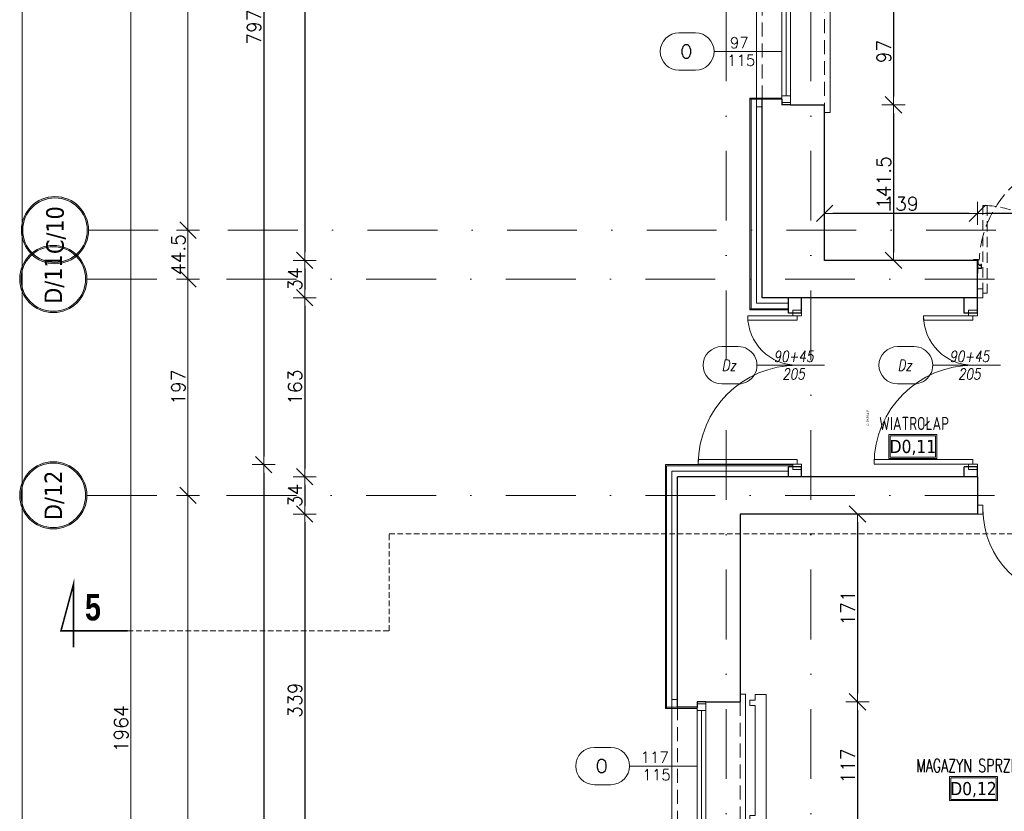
# Model space of a CAD drawing. Header units: millimetres. Extents: x 28291 to 177760, y -399809 to -170937.
# Tile 193 of 256: x 57383 to 58279, y -198558 to -197837. Entities that reach past the tile are written whole.
import ezdxf
from ezdxf.enums import TextEntityAlignment as Align

# ---------------------------------------------------------------- set-up
doc = ezdxf.new("R2010")
doc.units = ezdxf.units.MM
for name, pattern in [('CARKOVANA', [7.5, 5, -2.5]), ('CENTER', [0.6, 0.375, -0.075, 0.075, -0.075]), ('DASHDOT', [25.4, 12.7, -6.35, 0, -6.35]), ('HIDDEN', [9.525, 6.35, -3.175]), ('Hidden Line', [391.222223, 282.222223, -109]), ('HIDDEN2', [4.7625, 3.175, -1.5875])]:
    doc.linetypes.add(name, pattern=pattern)
doc.layers.get('0').update_dxf_attribs({"lineweight": 0})
for name, color, linetype, lineweight in [('! opisy okien elewacja', 7, 'Continuous', 0), ('!! 0_ Istn-sciany', 3, 'Continuous', 30), ('!! 0_ Istn-widok', 1, 'Continuous', 15), ('!! 0_ Opis', 8, 'Continuous', 13), ('!! 0_Istn-cienka', 4, 'Continuous', 9), ('!! 0_Istn-drzwi', 1, 'Continuous', 13), ('!! 0_Opis_pom', 9, 'Continuous', 13), ('!! 1_ tynk zewn  - nowy', 21, 'Continuous', 20), ('!! 2_ remont Ocieplenie', 4, 'ZIGZAG', 5), ('!! 2_drzwi opis', 151, 'Continuous', 9), ('!! wymiary osi', 250, 'Continuous', 9), ('0-osie-liniA', 14, 'DASHDOT', 5), ('0-osie-tx', 66, 'Continuous', 9)]:
    doc.layers.add(name, color=color, linetype=linetype, lineweight=lineweight)
for name, color, linetype, lineweight, true_color in [('!! 0_ Istn-okna - wymienione', 9, 'Continuous', 13, 0x808080), ('!! 0_Opis_okna - zrealizowane', 7, 'Continuous', 15, 0xb3b3b3), ('!! 1_drzwi-linia - zrealizowane', 7, 'Continuous', 5, 0x7a7a7a), ('!! 1_Wyburzenia', 252, 'CARKOVANA', 13, 0x696969)]:
    doc.layers.add(name, color=color, linetype=linetype, lineweight=lineweight, true_color=true_color)
doc.layers.add('!! 0_Istn-grzejniki', color=7, linetype='Continuous', lineweight=0, plot=False)
doc.layers.add('!! 0_ramki', color=66, linetype='Continuous', lineweight=9, plot=False)
doc.layers.add('!! 2_WYBURZENIA DO REMONTU', color=7, linetype='Continuous', lineweight=0, true_color=0x4d4d4d, plot=False)
doc.layers.add('-A-OPISY', color=2, linetype='Continuous')
doc.layers.add('-A-TABELA', color=7, linetype='Continuous')
doc.styles.add('50', font='ROMANS.shx', dxfattribs={"width": 0.8, "height": 10})
doc.styles.add('ARCHETYP', font='romans.shx', dxfattribs={"height": 15})
doc.styles.add('ARIAL', font='tahoma.ttf')
doc.styles.add('STYLE7', font='ARIALNB.TTF')
doc.styles.add('TAHOMA', font='tahoma.ttf')
doc.styles.add('TXT', font='simplex.shx')
doc.linetypes.add('ZIGZAG', pattern='A,0.00254,-5.08,[131,ltypeshp.shx,S=5.08,R=0,X=-5.08,Y=0],-10.16,[131,ltypeshp.shx,S=5.08,R=180,X=5.08,Y=0],-5.08', length=20.32254)
doc.dimstyles.new('DIM50', dxfattribs={"dimscale": 5, "dimtxt": 2.5, "dimasz": 1.5, "dimexe": 0, "dimexo": 0, "dimgap": 0.5, "dimtad": 1, "dimdec": 4, "dimrnd": 0.5, "dimdsep": 46, "dimtxsty": 'TXT', "dimblk1": 'TICK1', "dimblk2": 'TICK1', "dimsah": 1, "dimcen": 0, "dimse1": 1, "dimse2": 1, "dimclrd": 1, "dimclre": 7, "dimclrt": 9, "dimadec": 0, "dimazin": 0, "dimtfac": 1, "dimtdec": 4, "dimtmove": 2, "dimatfit": 3, "dimldrblk": 'TICK1', "dimfxl": 1, "dimtolj": 1, "dimarcsym": 0})

# ---------------------------------------------------------------- blocks, each defined once
blk = doc.blocks.new('okno 3')
at = {"layer": '!! 0_ Istn-okna - wymienione'}
for points in [[(49128.71, -198708.59), (49128.71, -198825.59)], [(49136.71, -198708.59), (49136.71, -198825.59)], [(49132.71, -198716.59), (49132.71, -198817.59)]]:
    blk.add_lwpolyline(points, dxfattribs=at)
for points in [[(49128.71, -198710.59), (49128.71, -198716.59), (49136.71, -198716.59), (49136.71, -198710.59)], [(49128.71, -198817.59), (49128.71, -198823.59), (49136.71, -198823.59), (49136.71, -198817.59)]]:
    blk.add_lwpolyline(points, close=True, dxfattribs=at)
at = {"layer": '!! 0_ Istn-sciany'}
for points in [[(49128.71, -198708.59), (49128.71, -198713.59)], [(49136.71, -198708.59), (49128.71, -198708.59)], [(49136.71, -198708.59), (49167.71, -198708.59)], [(49128.71, -198713.59), (49110.71, -198713.59)], [(49128.71, -198820.59), (49110.71, -198820.59)], [(49128.71, -198820.59), (49128.71, -198825.59)], [(49136.71, -198825.59), (49128.71, -198825.59)], [(49136.71, -198825.59), (49167.71, -198825.59)]]:
    blk.add_lwpolyline(points, dxfattribs=at)
at = {"layer": '!! 0_ Istn-widok'}
for points in [[(49167.71, -198701.59), (49172.71, -198701.59)], [(49172.71, -198701.59), (49172.71, -198832.59)], [(49105.71, -198827.59), (49105.71, -198706.59)], [(49110.71, -198706.59), (49105.71, -198706.59)], [(49110.71, -198827.59), (49105.71, -198827.59)], [(49167.71, -198832.59), (49172.71, -198832.59)]]:
    blk.add_lwpolyline(points, dxfattribs=at)
at = {"layer": '!! 0_Istn-cienka', "linetype": 'HIDDEN', "ltscale": 2}
for points in [[(49167.71, -198708.59), (49167.71, -198825.59)], [(49110.71, -198820.59), (49110.71, -198713.59)]]:
    blk.add_lwpolyline(points, dxfattribs=at)
blk = doc.blocks.new('okno 5')
at = {"layer": '!! 0_ Istn-okna - wymienione'}
for points in [[(605, 6361.27), (605, 6458.27)], [(613, 6361.27), (613, 6458.27)], [(609, 6369.27), (609, 6450.27)]]:
    blk.add_lwpolyline(points, dxfattribs=at)
for points in [[(613, 6450.27), (613, 6456.27), (605, 6456.27), (605, 6450.27)], [(613, 6363.27), (613, 6369.27), (605, 6369.27), (605, 6363.27)]]:
    blk.add_lwpolyline(points, close=True, dxfattribs=at)
at = {"layer": '!! 0_ Istn-sciany'}
for points in [[(605, 6458.27), (574, 6458.27)], [(605, 6458.27), (613, 6458.27)], [(613, 6453.27), (613, 6458.27)], [(613, 6453.27), (631, 6453.27)], [(613, 6361.27), (613, 6366.27)], [(613, 6366.27), (631, 6366.27)], [(605, 6361.27), (574, 6361.27)], [(605, 6361.27), (613, 6361.27)]]:
    blk.add_lwpolyline(points, dxfattribs=at)
at = {"layer": '!! 0_ Istn-widok'}
for points in [[(569, 6354.27), (569, 6465.27)], [(574, 6465.27), (569, 6465.27)], [(631, 6460.27), (636, 6460.27)], [(636, 6460.27), (636, 6359.27)], [(574, 6354.27), (569, 6354.27)], [(631, 6359.27), (636, 6359.27)]]:
    blk.add_lwpolyline(points, dxfattribs=at)
at = {"layer": '!! 0_Istn-cienka', "linetype": 'HIDDEN', "ltscale": 2}
for points in [[(574, 6361.27), (574, 6458.27)], [(631, 6453.27), (631, 6366.27)]]:
    blk.add_lwpolyline(points, dxfattribs=at)
blk = doc.blocks.new('*U80')
h = blk.add_hatch(color=256)
edge = h.paths.add_edge_path()
edge.add_arc((0, 0), 30.6, 0, 360)
edge = h.paths.add_edge_path(flags=17)
edge.add_arc((0, 0), 29.4, 0, 360)
for radius in [30.6, 29.4]:
    blk.add_circle((0, 0), radius)
at = {"style": 'TAHOMA', "flags": 8}
blk.add_attdef('ANSICHTSNUMMER', text='', height=16, dxfattribs=at).set_placement((0, 0), align=Align.MIDDLE_CENTER)
blk = doc.blocks.new('TICK1')
at = {"color": 0}
for p, q in [((0, -1.4), (0, 1.4)), ((0, 0), (-1, 0))]:
    blk.add_line(p, q, dxfattribs=at)
at = {"color": 2}
blk.add_line((-1, -1), (1, 1), dxfattribs=at)
blk = doc.blocks.new('*D3736')
at = {"layer": '!! wymiary osi', "color": 1, "lineweight": -2, "transparency": 16777216}
blk.add_line((48716.25, -198324.09), (48716.25, -198142.09), dxfattribs=at)
at = {"layer": 'DEFPOINTS', "color": 0, "transparency": 16777216}
for p in [(48716.25, -198134.59), (48716.25, -198134.59), (48811.96, -198331.59)]:
    blk.add_point(p, dxfattribs=at)
at = {"layer": '!! wymiary osi', "color": 1, "lineweight": -2, "transparency": 16777216, "xscale": 7.5, "yscale": 7.5, "zscale": 7.5}
for p, rotation in [((48716.25, -198134.59), 90), ((48716.25, -198331.59), 270)]:
    blk.add_blockref('TICK1', p, dxfattribs=dict(at, rotation=rotation))
at = {"layer": '!! wymiary osi', "color": 9, "transparency": 16777216, "insert": (48707.5, -198233.09), "char_height": 12.5, "attachment_point": 5, "rotation": 90, "style": 'TXT'}
blk.add_mtext('\\A1;197', dxfattribs=at)
blk = doc.blocks.new('*D3737')
at = {"layer": '!! wymiary osi', "color": 1, "lineweight": -2, "transparency": 16777216}
blk.add_line((48716.25, -198127.09), (48716.25, -198097.59), dxfattribs=at)
at = {"layer": 'DEFPOINTS', "color": 0, "transparency": 16777216}
for p in [(48716.25, -198090.09), (48716.25, -198090.09), (48716.25, -198134.59)]:
    blk.add_point(p, dxfattribs=at)
at = {"layer": '!! wymiary osi', "color": 1, "lineweight": -2, "transparency": 16777216, "xscale": 7.5, "yscale": 7.5, "zscale": 7.5}
for p, rotation in [((48716.25, -198090.09), 90), ((48716.25, -198134.59), 270)]:
    blk.add_blockref('TICK1', p, dxfattribs=dict(at, rotation=rotation))
at = {"layer": '!! wymiary osi', "color": 9, "transparency": 16777216, "insert": (48707.5, -198112.34), "char_height": 12.5, "attachment_point": 5, "rotation": 90, "style": 'TXT'}
blk.add_mtext('\\A1;44.5', dxfattribs=at)
blk = doc.blocks.new('*D3738')
at = {"layer": '!! wymiary osi', "color": 1, "lineweight": -2, "transparency": 16777216}
blk.add_line((48716.25, -198082.59), (48716.25, -197569.59), dxfattribs=at)
at = {"layer": 'DEFPOINTS', "color": 0, "transparency": 16777216}
for p in [(48716.25, -197562.09), (48716.25, -197562.09), (48716.25, -198090.09)]:
    blk.add_point(p, dxfattribs=at)
at = {"layer": '!! wymiary osi', "color": 1, "lineweight": -2, "transparency": 16777216, "xscale": 7.5, "yscale": 7.5, "zscale": 7.5}
for p, rotation in [((48716.25, -197562.09), 90), ((48716.25, -198090.09), 270)]:
    blk.add_blockref('TICK1', p, dxfattribs=dict(at, rotation=rotation))
at = {"layer": '!! wymiary osi', "color": 9, "transparency": 16777216, "insert": (48707.5, -197826.09), "char_height": 12.5, "attachment_point": 5, "rotation": 90, "style": 'TXT'}
blk.add_mtext('\\A1;528', dxfattribs=at)
blk = doc.blocks.new('*D3750')
at = {"layer": '!! wymiary osi', "color": 1, "lineweight": -2, "transparency": 16777216}
blk.add_line((48664.2, -199518.59), (48664.2, -197569.59), dxfattribs=at)
at = {"layer": 'DEFPOINTS', "color": 0, "transparency": 16777216}
for p in [(48625.51, -197562.09), (48664.2, -197562.09), (48625.51, -199526.09)]:
    blk.add_point(p, dxfattribs=at)
at = {"layer": '!! wymiary osi', "color": 1, "lineweight": -2, "transparency": 16777216, "xscale": 7.5, "yscale": 7.5, "zscale": 7.5}
for p, rotation in [((48664.2, -197562.09), 90), ((48664.2, -199526.09), 270)]:
    blk.add_blockref('TICK1', p, dxfattribs=dict(at, rotation=rotation))
at = {"layer": '!! wymiary osi', "color": 9, "transparency": 16777216, "insert": (48655.45, -198544.09), "char_height": 12.5, "attachment_point": 5, "rotation": 90, "style": 'TXT'}
blk.add_mtext('\\A1;1964', dxfattribs=at)
blk = doc.blocks.new('*D3751')
at = {"layer": '!! wymiary osi', "color": 1, "lineweight": -2, "transparency": 16777216}
blk.add_line((48716.25, -199541.76), (48716.25, -198339.09), dxfattribs=at)
at = {"layer": 'DEFPOINTS', "color": 0, "transparency": 16777216}
for p in [(48716.25, -198331.59), (48811.96, -198331.59), (48811.96, -199549.26)]:
    blk.add_point(p, dxfattribs=at)
at = {"layer": '!! wymiary osi', "color": 1, "lineweight": -2, "transparency": 16777216, "xscale": 7.5, "yscale": 7.5, "zscale": 7.5}
for p, rotation in [((48716.25, -198331.59), 90), ((48716.25, -199549.26), 270)]:
    blk.add_blockref('TICK1', p, dxfattribs=dict(at, rotation=rotation))
at = {"layer": '!! wymiary osi', "color": 9, "transparency": 16777216, "insert": (48707.5, -198940.42), "char_height": 12.5, "attachment_point": 5, "rotation": 90, "style": 'TXT'}
blk.add_mtext('\\A1;1217.5', dxfattribs=at)
blk = doc.blocks.new('zaw-dr-90-p')
at = {"color": 2, "linetype": 'CENTER', "ltscale": 0.2}
for p, q in [((12, 0), (-12, 0)), ((0, 12), (0, -12)), ((24.5, 24), (31, 24)), ((24.5, 19), (31, 19))]:
    blk.add_line(p, q, dxfattribs=at)
at = {"ltscale": 0.2}
for p, q in [((10, 12), (6.5, 12)), ((10, 0), (10, 6.5))]:
    blk.add_line(p, q, dxfattribs=at)
blk.add_lwpolyline([(0, 6.5), (23.5, 6.5, 0.414214), (28, 11), (28, 31), (24.5, 31), (24.5, 11, -0.414214), (23.5, 10), (0, 10, 4.561698), (7.6, 6.5), (4.9, 4.2)], format="xyb", dxfattribs=at)
blk.add_lwpolyline([(-0.2, -0.2), (-2.5, -0.2), (-2.5, 0.2), (-0.2, 0.2), (-0.2, 2.5), (0.2, 2.5), (0.2, 0.2), (2.8, 0.2), (2.8, -0.2), (0.2, -0.2), (0.2, -2.8), (-0.2, -2.8)], close=True)
blk.add_lwpolyline([(10, 10), (10, 39), (6.5, 39), (6.5, 10)], dxfattribs=at)
blk.add_circle((0, 0), 6.5, dxfattribs=at)
blk = doc.blocks.new('drzwi 90- sc 12')
for p, q in [((-13620.32, 20410.16), (-13620.32, 20313.77)), ((-13614.92, 20409.86), (-13620.32, 20409.86)), ((-13616.12, 20410.26), (-13620.22, 20410.26)), ((-13616.12, 20410.26), (-13620, 20410.26)), ((-13618.17, 20410.26), (-13616.22, 20410.26)), ((-13618.17, 20410.26), (-13616.22, 20410.26)), ((-13616.12, 20410.26), (-13616.12, 20411.46)), ((-13616.12, 20411.46), (-13615.02, 20411.46)), ((-13614.92, 20411.36), (-13614.92, 20313.77)), ((-13620.32, 20313.47), (-13620.32, 20317.97)), ((-13614.92, 20312.27), (-13614.92, 20317.97)), ((-13715.57, 20308.32), (-13715.57, 20308.56)), ((-13715.57, 20307.69), (-13715.57, 20308.56)), ((-13715.57, 20307.82), (-13715.57, 20308.56)), ((-13715.57, 20307.72), (-13715.37, 20307.72)), ((-13614.92, 20313.77), (-13620.32, 20313.77)), ((-13618.22, 20313.37), (-13620.22, 20313.37)), ((-13618.22, 20313.67), (-13618.22, 20313.37)), ((-13618.22, 20313.67), (-13616.42, 20313.67)), ((-13617.77, 20311.12), (-13617.77, 20305.72)), ((-13617.77, 20311.12), (-13617.77, 20305.72)), ((-13616.17, 20309.92), (-13617.37, 20309.92)), ((-13616.17, 20309.92), (-13616.17, 20311.02)), ((-13615.92, 20313.17), (-13615.92, 20312.17)), ((-13615.92, 20312.17), (-13615.02, 20312.17)), ((-13715.77, 20301.96), (-13716.27, 20301.96)), ((-13616.77, 20301.96), (-13616.27, 20301.96))]:
    blk.add_line(p, q)
for points in [[(-13665.27, 20284.96), (-13665.27, 20325.83)], [(-13615.57, 20309.64), (-13615.32, 20309.64), (-13615.32, 20309.82), (-13616.32, 20309.82), (-13616.32, 20309.64), (-13615.92, 20309.64)]]:
    blk.add_lwpolyline(points)
at = {"lineweight": 30}
for points in [[(-13716.27, 20308.92), (-13721.27, 20308.92)], [(-13716.27, 20308.92), (-13716.27, 20296.92)], [(-13614.27, 20308.92), (-13609.27, 20308.92)], [(-13614.27, 20308.92), (-13614.27, 20296.92)]]:
    blk.add_lwpolyline(points, dxfattribs=at)
at = {"ltscale": 0.2}
for points in [[(-13715.57, 20307.51), (-13715.57, 20309.48, 0.414214), (-13715.91, 20309.82), (-13719.43, 20309.82, 0.414214), (-13719.77, 20309.48), (-13719.77, 20308.92), (-13719.59, 20308.92), (-13719.59, 20309.48, -0.414214), (-13719.43, 20309.64), (-13716.97, 20309.64)], [(-13716.97, 20309.64), (-13715.91, 20309.64, -0.414214), (-13715.75, 20309.48), (-13715.75, 20307.51)], [(-13715.75, 20307.76), (-13715.75, 20305.58, 0.414214), (-13715.41, 20305.24), (-13714.96, 20305.24, -0.414214), (-13714.8, 20305.08), (-13714.8, 20304.48, 0.414214), (-13714.46, 20304.14), (-13713.28, 20304.14, 0.414214), (-13712.94, 20304.48), (-13712.94, 20305.15, -1), (-13712.75, 20305.15), (-13712.75, 20301.96, -0.414214), (-13712.91, 20301.8), (-13715.43, 20301.8, -0.414214), (-13715.59, 20301.96), (-13715.59, 20302.52), (-13715.77, 20302.52), (-13715.77, 20301.96, 0.414214), (-13715.43, 20301.62), (-13712.91, 20301.62, 0.414214), (-13712.57, 20301.96), (-13712.57, 20305.15, 1), (-13713.12, 20305.15), (-13713.12, 20304.48, -0.414214), (-13713.28, 20304.32), (-13714.46, 20304.32, -0.414214), (-13714.62, 20304.48), (-13714.62, 20305.08, 0.414214), (-13714.96, 20305.42), (-13715.41, 20305.42, -0.414214), (-13715.57, 20305.58), (-13715.57, 20307.64)], [(-13615.92, 20309.64), (-13616.63, 20309.64, 0.414214), (-13616.79, 20309.48), (-13616.79, 20305.58, -0.414214), (-13617.13, 20305.24), (-13617.58, 20305.24, 0.414214), (-13617.74, 20305.08), (-13617.74, 20304.48, -0.414214), (-13618.08, 20304.14), (-13619.26, 20304.14, -0.414214), (-13619.6, 20304.48), (-13619.6, 20305.15, 1), (-13619.79, 20305.15), (-13619.79, 20301.96, 0.414214), (-13619.63, 20301.8), (-13617.11, 20301.8, 0.414214), (-13616.95, 20301.96), (-13616.95, 20302.52), (-13616.77, 20302.52), (-13616.77, 20301.96, -0.414214), (-13617.11, 20301.62), (-13619.63, 20301.62, -0.414214), (-13619.97, 20301.96), (-13619.97, 20305.15, -1), (-13619.42, 20305.15), (-13619.42, 20304.48, 0.414214), (-13619.26, 20304.32), (-13618.08, 20304.32, 0.414214), (-13617.92, 20304.48), (-13617.92, 20305.08, -0.414214), (-13617.58, 20305.42), (-13617.13, 20305.42, 0.414214), (-13616.97, 20305.58), (-13616.97, 20309.48, -0.414214), (-13616.63, 20309.82), (-13613.11, 20309.82, -0.414214), (-13612.77, 20309.48), (-13612.77, 20308.92), (-13612.95, 20308.92), (-13612.95, 20309.48, 0.414214), (-13613.11, 20309.64), (-13615.57, 20309.64)]]:
    blk.add_lwpolyline(points, format="xyb", dxfattribs=at)
blk.add_lwpolyline([(-13616.79, 20308.82), (-13616.97, 20308.82), (-13616.97, 20307.42), (-13616.79, 20307.42)], close=True)
for centre, radius, start, end in [((-13620.22, 20410.16), 0.1, 90, 180), ((-13615.02, 20411.36), 0.1, 0, 90), ((-13620.22, 20313.47), 0.1, 180, 270), ((-13616.42, 20313.17), 0.5, 0, 90), ((-13616.27, 20311.02), 0.1, 0, 90), ((-13615.02, 20312.27), 0.1, 270, 0)]:
    blk.add_arc(centre, radius, start, end)
at = {"linetype": 'Hidden Line', "lineweight": 9, "ltscale": 0.05}
blk.add_arc((-13615.5, 20305.14), 99.12, 94.80054, 177.69442, dxfattribs=at)
at = {"xscale": 0.09999999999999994, "yscale": 0.09999999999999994, "zscale": 0.09999999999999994, "rotation": 180.0000000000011}
blk.add_blockref('zaw-dr-90-p', (-13614.92, 20310.92), dxfattribs=at)
blk = doc.blocks.new('1_ok-opis')
blk.add_line((0, 111.61), (0, 50))
for points in [[(-17, 128.61), (-17, 143.61)], [(17, 128.61), (17, 143.61)]]:
    blk.add_lwpolyline(points)
for centre, start, end in [((0, 143.61), 0, 180), ((0, 128.61), 180, 0)]:
    blk.add_arc(centre, 17, start, end)
at = {"style": 'ARCHETYP'}
for tag, height, rotation, p in [('NR', 12, 90, (0, 136.9)), ('NR', 12, 270, (0, 136.9)), ('SZEROKOŚĆ', 10, 90, (-8, 78.29)), ('WYSOKOŚĆ', 10, 270, (-8, 78.29)), ('WYSOKOŚĆ', 10, 90, (8, 78.29)), ('SZEROKOŚĆ', 10, 270, (8, 78.29))]:
    blk.add_attdef(tag, text='', height=height, rotation=rotation, dxfattribs=at).set_placement(p, align=Align.MIDDLE)
blk = doc.blocks.new('*D2861')
at = {"layer": '!! wymiary osi', "color": 1, "lineweight": -2, "transparency": 16777216}
blk.add_line((57605.01, -197452.63), (57605.01, -198234.63), dxfattribs=at)
at = {"layer": 'DEFPOINTS', "color": 0, "transparency": 16777216}
for p in [(58048.57, -197445.13), (57605.01, -198242.13), (58048.57, -198242.13)]:
    blk.add_point(p, dxfattribs=at)
at = {"layer": '!! wymiary osi', "color": 1, "lineweight": -2, "transparency": 16777216, "xscale": 7.5, "yscale": 7.5, "zscale": 7.5}
for p, rotation in [((57605.01, -197445.13), 90), ((57605.01, -198242.13), 270)]:
    blk.add_blockref('TICK1', p, dxfattribs=dict(at, rotation=rotation))
at = {"layer": '!! wymiary osi', "color": 9, "transparency": 16777216, "insert": (57596.26, -197843.63), "char_height": 12.5, "attachment_point": 5, "rotation": 90, "style": 'TXT'}
blk.add_mtext('\\A1;797', dxfattribs=at)
blk = doc.blocks.new('*D2862')
at = {"layer": '!! wymiary osi', "color": 1, "lineweight": -2, "transparency": 16777216}
blk.add_line((57605.01, -198249.63), (57605.01, -199369.63), dxfattribs=at)
at = {"layer": 'DEFPOINTS', "color": 0, "transparency": 16777216}
for p in [(58048.57, -198242.13), (57605.01, -199377.13), (57970.57, -199377.13)]:
    blk.add_point(p, dxfattribs=at)
at = {"layer": '!! wymiary osi', "color": 1, "lineweight": -2, "transparency": 16777216, "xscale": 7.5, "yscale": 7.5, "zscale": 7.5}
for p, rotation in [((57605.01, -198242.13), 90), ((57605.01, -199377.13), 270)]:
    blk.add_blockref('TICK1', p, dxfattribs=dict(at, rotation=rotation))
at = {"layer": '!! wymiary osi', "color": 9, "transparency": 16777216, "insert": (57596.26, -198809.63), "char_height": 12.5, "attachment_point": 5, "rotation": 90, "style": 'TXT'}
blk.add_mtext('\\A1;1135', dxfattribs=at)
blk = doc.blocks.new('*D2865')
at = {"layer": '!! wymiary osi', "color": 1, "lineweight": -2, "transparency": 16777216}
blk.add_line((57642.33, -197520.63), (57642.33, -198048.63), dxfattribs=at)
at = {"layer": 'DEFPOINTS', "color": 0, "transparency": 16777216}
for p in [(58115.57, -197513.13), (57642.33, -198056.13), (58115.57, -198056.13)]:
    blk.add_point(p, dxfattribs=at)
at = {"layer": '!! wymiary osi', "color": 1, "lineweight": -2, "transparency": 16777216, "xscale": 7.5, "yscale": 7.5, "zscale": 7.5}
for p, rotation in [((57642.33, -197513.13), 90), ((57642.33, -198056.13), 270)]:
    blk.add_blockref('TICK1', p, dxfattribs=dict(at, rotation=rotation))
at = {"layer": '!! wymiary osi', "color": 9, "transparency": 16777216, "insert": (57633.58, -197784.63), "char_height": 12.5, "attachment_point": 5, "rotation": 90, "style": 'TXT'}
blk.add_mtext('\\A1;543', dxfattribs=at)
blk = doc.blocks.new('*D2866')
at = {"layer": '!! wymiary osi', "color": 1, "lineweight": -2, "transparency": 16777216}
blk.add_line((57642.33, -198063.63), (57642.33, -198082.63), dxfattribs=at)
at = {"layer": 'DEFPOINTS', "color": 0, "transparency": 16777216}
for p in [(58115.57, -198056.13), (57642.33, -198090.13), (58115.57, -198090.13)]:
    blk.add_point(p, dxfattribs=at)
at = {"layer": '!! wymiary osi', "color": 1, "lineweight": -2, "transparency": 16777216, "xscale": 7.5, "yscale": 7.5, "zscale": 7.5}
for p, rotation in [((57642.33, -198056.13), 90), ((57642.33, -198090.13), 270)]:
    blk.add_blockref('TICK1', p, dxfattribs=dict(at, rotation=rotation))
at = {"layer": '!! wymiary osi', "color": 9, "transparency": 16777216, "insert": (57633.58, -198073.13), "char_height": 12.5, "attachment_point": 5, "rotation": 90, "style": 'TXT'}
blk.add_mtext('\\A1;34', dxfattribs=at)
blk = doc.blocks.new('*D2867')
at = {"layer": '!! wymiary osi', "color": 1, "lineweight": -2, "transparency": 16777216}
blk.add_line((57642.33, -198097.63), (57642.33, -198245.63), dxfattribs=at)
at = {"layer": 'DEFPOINTS', "color": 0, "transparency": 16777216}
for p in [(58115.57, -198090.13), (57642.33, -198253.13), (58115.57, -198253.13)]:
    blk.add_point(p, dxfattribs=at)
at = {"layer": '!! wymiary osi', "color": 1, "lineweight": -2, "transparency": 16777216, "xscale": 7.5, "yscale": 7.5, "zscale": 7.5}
for p, rotation in [((57642.33, -198090.13), 90), ((57642.33, -198253.13), 270)]:
    blk.add_blockref('TICK1', p, dxfattribs=dict(at, rotation=rotation))
at = {"layer": '!! wymiary osi', "color": 9, "transparency": 16777216, "insert": (57633.58, -198171.63), "char_height": 12.5, "attachment_point": 5, "rotation": 90, "style": 'TXT'}
blk.add_mtext('\\A1;163', dxfattribs=at)
blk = doc.blocks.new('*D2868')
at = {"layer": '!! wymiary osi', "color": 1, "lineweight": -2, "transparency": 16777216}
blk.add_line((57642.33, -198260.63), (57642.33, -198279.63), dxfattribs=at)
at = {"layer": 'DEFPOINTS', "color": 0, "transparency": 16777216}
for p in [(58115.57, -198253.13), (57642.33, -198287.13), (58115.57, -198287.13)]:
    blk.add_point(p, dxfattribs=at)
at = {"layer": '!! wymiary osi', "color": 1, "lineweight": -2, "transparency": 16777216, "xscale": 7.5, "yscale": 7.5, "zscale": 7.5}
for p, rotation in [((57642.33, -198253.13), 90), ((57642.33, -198287.13), 270)]:
    blk.add_blockref('TICK1', p, dxfattribs=dict(at, rotation=rotation))
at = {"layer": '!! wymiary osi', "color": 9, "transparency": 16777216, "insert": (57633.58, -198270.13), "char_height": 12.5, "attachment_point": 5, "rotation": 90, "style": 'TXT'}
blk.add_mtext('\\A1;34', dxfattribs=at)
blk = doc.blocks.new('*D2869')
at = {"layer": '!! wymiary osi', "color": 1, "lineweight": -2, "transparency": 16777216}
blk.add_line((57642.33, -198294.63), (57642.33, -198618.63), dxfattribs=at)
at = {"layer": 'DEFPOINTS', "color": 0, "transparency": 16777216}
for p in [(58115.57, -198287.13), (57642.33, -198626.13), (58115.57, -198626.13)]:
    blk.add_point(p, dxfattribs=at)
at = {"layer": '!! wymiary osi', "color": 1, "lineweight": -2, "transparency": 16777216, "xscale": 7.5, "yscale": 7.5, "zscale": 7.5}
for p, rotation in [((57642.33, -198287.13), 90), ((57642.33, -198626.13), 270)]:
    blk.add_blockref('TICK1', p, dxfattribs=dict(at, rotation=rotation))
at = {"layer": '!! wymiary osi', "color": 9, "transparency": 16777216, "insert": (57633.58, -198456.63), "char_height": 12.5, "attachment_point": 5, "rotation": 90, "style": 'TXT'}
blk.add_mtext('\\A1;339', dxfattribs=at)
blk = doc.blocks.new('*D2878')
at = {"layer": '!! wymiary osi', "color": 1, "lineweight": -2, "transparency": 16777216}
blk.add_line((58178.2, -197824.94), (58178.2, -197906.94), dxfattribs=at)
at = {"layer": 'DEFPOINTS', "color": 0, "transparency": 16777216}
for p in [(58115.57, -197817.44), (58115.57, -197914.44), (58178.2, -197914.44)]:
    blk.add_point(p, dxfattribs=at)
at = {"layer": '!! wymiary osi', "color": 1, "lineweight": -2, "transparency": 16777216, "xscale": 7.5, "yscale": 7.5, "zscale": 7.5}
for p, rotation in [((58178.2, -197817.44), 90), ((58178.2, -197914.44), 270)]:
    blk.add_blockref('TICK1', p, dxfattribs=dict(at, rotation=rotation))
at = {"layer": '!! wymiary osi', "color": 9, "transparency": 16777216, "insert": (58169.45, -197865.94), "char_height": 12.5, "attachment_point": 5, "rotation": 90, "style": 'TXT'}
blk.add_mtext('\\A1;97', dxfattribs=at)
blk = doc.blocks.new('*D2879')
at = {"layer": '!! wymiary osi', "color": 1, "lineweight": -2, "transparency": 16777216}
blk.add_line((58178.2, -197921.94), (58178.2, -198048.63), dxfattribs=at)
at = {"layer": 'DEFPOINTS', "color": 0, "transparency": 16777216}
for p in [(58115.57, -197914.44), (58115.57, -198056.13), (58178.2, -198056.13)]:
    blk.add_point(p, dxfattribs=at)
at = {"layer": '!! wymiary osi', "color": 1, "lineweight": -2, "transparency": 16777216, "xscale": 7.5, "yscale": 7.5, "zscale": 7.5}
for p, rotation in [((58178.2, -197914.44), 90), ((58178.2, -198056.13), 270)]:
    blk.add_blockref('TICK1', p, dxfattribs=dict(at, rotation=rotation))
at = {"layer": '!! wymiary osi', "color": 9, "transparency": 16777216, "insert": (58169.45, -197985.28), "char_height": 12.5, "attachment_point": 5, "rotation": 90, "style": 'TXT'}
blk.add_mtext('\\A1;141.5', dxfattribs=at)
blk = doc.blocks.new('*D2880')
at = {"layer": '!! wymiary osi', "color": 1, "lineweight": -2, "transparency": 16777216}
blk.add_line((58145.43, -198294.63), (58145.43, -198450.63), dxfattribs=at)
at = {"layer": 'DEFPOINTS', "color": 0, "transparency": 16777216}
for p in [(58038.57, -198287.13), (58038.57, -198458.13), (58145.43, -198458.13)]:
    blk.add_point(p, dxfattribs=at)
at = {"layer": '!! wymiary osi', "color": 1, "lineweight": -2, "transparency": 16777216, "xscale": 7.5, "yscale": 7.5, "zscale": 7.5}
for p, rotation in [((58145.43, -198287.13), 90), ((58145.43, -198458.13), 270)]:
    blk.add_blockref('TICK1', p, dxfattribs=dict(at, rotation=rotation))
at = {"layer": '!! wymiary osi', "color": 9, "transparency": 16777216, "insert": (58136.68, -198372.63), "char_height": 12.5, "attachment_point": 5, "rotation": 90, "style": 'TXT'}
blk.add_mtext('\\A1;171', dxfattribs=at)
blk = doc.blocks.new('*D2881')
at = {"layer": '!! wymiary osi', "color": 1, "lineweight": -2, "transparency": 16777216}
blk.add_line((58145.43, -198465.63), (58145.43, -198567.63), dxfattribs=at)
at = {"layer": 'DEFPOINTS', "color": 0, "transparency": 16777216}
for p in [(58038.57, -198458.13), (58038.57, -198575.13), (58145.43, -198575.13)]:
    blk.add_point(p, dxfattribs=at)
at = {"layer": '!! wymiary osi', "color": 1, "lineweight": -2, "transparency": 16777216, "xscale": 7.5, "yscale": 7.5, "zscale": 7.5}
for p, rotation in [((58145.43, -198458.13), 90), ((58145.43, -198575.13), 270)]:
    blk.add_blockref('TICK1', p, dxfattribs=dict(at, rotation=rotation))
at = {"layer": '!! wymiary osi', "color": 9, "transparency": 16777216, "insert": (58136.68, -198516.63), "char_height": 12.5, "attachment_point": 5, "rotation": 90, "style": 'TXT'}
blk.add_mtext('\\A1;117', dxfattribs=at)
blk = doc.blocks.new('*D2974')
at = {"layer": '!! wymiary osi', "color": 1, "lineweight": -2, "transparency": 16777216}
blk.add_line((58349.07, -198013.31), (58262.07, -198013.31), dxfattribs=at)
at = {"layer": 'DEFPOINTS', "color": 0, "transparency": 16777216}
for p in [(58254.57, -198013.31), (58254.57, -198056.13), (58356.57, -198056.13)]:
    blk.add_point(p, dxfattribs=at)
at = {"layer": '!! wymiary osi', "color": 1, "lineweight": -2, "transparency": 16777216, "xscale": 7.5, "yscale": 7.5, "zscale": 7.5, "rotation": 180}
blk.add_blockref('TICK1', (58254.57, -198013.31), dxfattribs=at)
at = {"layer": '!! wymiary osi', "color": 1, "lineweight": -2, "transparency": 16777216, "xscale": 7.5, "yscale": 7.5, "zscale": 7.5}
blk.add_blockref('TICK1', (58356.57, -198013.31), dxfattribs=at)
at = {"layer": '!! wymiary osi', "color": 9, "transparency": 16777216, "insert": (58336.08, -198004.56), "char_height": 12.5, "attachment_point": 5, "style": 'TXT'}
blk.add_mtext('\\A1;102', dxfattribs=at)
blk = doc.blocks.new('*D2975')
at = {"layer": '!! wymiary osi', "color": 1, "lineweight": -2, "transparency": 16777216}
blk.add_line((58247.07, -198013.31), (58123.07, -198013.31), dxfattribs=at)
at = {"layer": 'DEFPOINTS', "color": 0, "transparency": 16777216}
for p in [(58115.57, -198013.31), (58115.57, -198056.13), (58254.57, -198056.13)]:
    blk.add_point(p, dxfattribs=at)
at = {"layer": '!! wymiary osi', "color": 1, "lineweight": -2, "transparency": 16777216, "xscale": 7.5, "yscale": 7.5, "zscale": 7.5, "rotation": 180}
blk.add_blockref('TICK1', (58115.57, -198013.31), dxfattribs=at)
at = {"layer": '!! wymiary osi', "color": 1, "lineweight": -2, "transparency": 16777216, "xscale": 7.5, "yscale": 7.5, "zscale": 7.5}
blk.add_blockref('TICK1', (58254.57, -198013.31), dxfattribs=at)
at = {"layer": '!! wymiary osi', "color": 9, "transparency": 16777216, "insert": (58185.07, -198004.56), "char_height": 12.5, "attachment_point": 5, "style": 'TXT'}
blk.add_mtext('\\A1;139', dxfattribs=at)
blk = doc.blocks.new('oznaczenie przekroi')
at = {"layer": '!! 0_ Opis', "color": 2, "const_width": 1.44}
blk.add_lwpolyline([(84721.06, -198393.4), (84660.24, -198393.4), (84671.51, -198351.34), (84671.51, -198408.61)], dxfattribs=at)
blk.add_lwpolyline([(84721.06, -198393.4), (84660.24, -198393.4), (84671.51, -198351.34), (84671.51, -198408.61)], dxfattribs=at)
at = {"layer": '!! 1_Wyburzenia'}
blk.add_lwpolyline([(84721.06, -198393.4), (84958.93, -198393.4), (84958.93, -198305.1), (90995.48, -198305.1)], dxfattribs=at)
at = {"layer": '!! 0_ Opis', "color": 9, "style": 'STYLE7', "text_generation_flag": 6, "width": 0.95}
blk.add_text('5', height=24, rotation=180, dxfattribs=at).set_placement((84682.08, -198384.02))
blk = doc.blocks.new('WYJSCIE EWAKUACYJNE-160412')
at = {"layer": '-A-OPISY', "insert": (933.5, -586.2), "char_height": 3.5, "width": 68.938, "attachment_point": 1, "style": 'ARIAL'}
blk.add_mtext('{\\c16646143;© PAP24.PL}', dxfattribs=at)
blk = doc.blocks.new('BLOK OSI')
at = {"layer": '0-osie-liniA', "ltscale": 5}
for points in [[(49206.21142, -199860.81919), (49206.21142, -197259.3316)], [(49283.21142, -199860.81919), (49283.21142, -197258.8316)], [(48625.50568, -198090.0883), (53810.60983, -198090.0883)], [(48624.30568, -198134.5883), (52188.53244, -198134.5883)], [(48624.30568, -198331.5883), (52453.67948, -198331.5883)]]:
    blk.add_lwpolyline(points, dxfattribs=at)
at = {"layer": '0-osie-tx'}
ref = blk.add_blockref('*U80', (48595.21615, -198090.0883), dxfattribs=dict(at, rotation=270))
ref.add_attrib('ANSICHTSNUMMER', 'C/10', dxfattribs={"layer": '0', "height": 16, "rotation": 90, "style": 'TAHOMA', "flags": 8}).set_placement((48595.21615, -198090.0883), align=Align.MIDDLE_CENTER)
ref = blk.add_blockref('*U80', (48593.70568, -198134.5883), dxfattribs=dict(at, rotation=270))
ref.add_attrib('ANSICHTSNUMMER', 'D/11', dxfattribs={"layer": '0', "height": 16, "rotation": 90, "style": 'TAHOMA', "flags": 8}).set_placement((48593.70568, -198134.5883), align=Align.MIDDLE_CENTER)
ref = blk.add_blockref('*U80', (48593.70568, -198331.5883), dxfattribs=dict(at, rotation=270))
ref.add_attrib('ANSICHTSNUMMER', 'D/12', dxfattribs={"layer": '0', "height": 16, "rotation": 90, "style": 'TAHOMA', "flags": 8}).set_placement((48593.70568, -198331.5883), align=Align.MIDDLE_CENTER)
at = {"layer": '!! wymiary osi'}
dim = blk.add_aligned_dim(p1=(48625.50568, -199526.0883), p2=(48625.50568, -197562.0883), distance=-38.69833, dimstyle='DIM50', dxfattribs=at)
dim.commit()
dim.dimension.update_dxf_attribs({"geometry": '*D3750', "text_midpoint": (48655.45401, -198544.0883)})
for base, p1, p2, picture, middle in [((48716.25261, -197562.0883), (48716.25261, -198090.0883), (48716.25261, -197562.0883), '*D3738', (48707.50261, -197826.0883)), ((48716.25261, -198090.0883), (48716.25261, -198134.5883), (48716.25261, -198090.0883), '*D3737', (48707.50261, -198112.3383)), ((48716.25261, -198134.5883), (48811.95701, -198331.5883), (48716.25261, -198134.5883), '*D3736', (48707.50261, -198233.0883)), ((48716.25261, -198331.5883), (48811.95701, -199549.26127), (48811.95701, -198331.5883), '*D3751', (48707.50261, -198940.42479))]:
    dim = blk.add_linear_dim(base=base, p1=p1, p2=p2, angle=90, dimstyle='DIM50', dxfattribs=at)
    dim.commit()
    dim.dimension.update_dxf_attribs({"geometry": picture, "text_midpoint": middle})

msp = doc.modelspace()

# ---------------------------------------------------------------- linework, layer by layer
at = {"layer": '!! 0_ Istn-sciany'}
for p, q in [((58254.56735, -198253.12813), (57981.56735, -198253.12813)), ((58254.56735, -198253.12813), (58254.56735, -198287.12813)), ((58254.56735, -198287.12813), (58038.56735, -198287.12813))]:
    msp.add_line(p, q, dxfattribs=at)
for points in [[(58254.56735, -198090.12813), (58058.56735, -198090.12813), (58058.56735, -197909.43951)], [(58115.56735, -198056.12813), (58115.56735, -197914.43951)], [(58254.56735, -198056.12813), (58115.56735, -198056.12813)], [(58254.56735, -198104.12813), (58254.56735, -198056.12813)], [(58082.56735, -198104.12813), (58082.56735, -198090.12813)], [(58094.56735, -198104.12813), (58094.56735, -198090.12813)], [(58242.56735, -198104.12813), (58242.56735, -198090.12813)], [(58094.56735, -198104.12813), (58082.56735, -198104.12813)], [(58254.56735, -198104.12813), (58242.56735, -198104.12813)], [(58094.56735, -198244.12813), (58082.56735, -198244.12813)], [(58082.56735, -198253.12813), (58082.56735, -198244.12813)], [(58094.56735, -198253.12813), (58094.56735, -198244.12813)], [(58254.56735, -198244.12813), (58242.56735, -198244.12813)], [(58242.56735, -198253.12813), (58242.56735, -198244.12813)], [(58254.56735, -198253.12813), (58254.56735, -198244.12813)], [(57981.56735, -198463.12813), (57981.56735, -198253.12813)], [(58038.56735, -198287.12813), (58038.56735, -198458.12813)]]:
    msp.add_lwpolyline(points, dxfattribs=at)
at = {"layer": '!! 0_Istn-drzwi'}
for points in [[(58094.56735, -198106.62813), (58094.56735, -198101.62813), (58086.56735, -198101.62813), (58086.56735, -198106.62813)], [(58254.56735, -198106.62813), (58254.56735, -198101.62813), (58246.56735, -198101.62813), (58246.56735, -198106.62813)], [(58045.56735, -198110.62813), (58090.56735, -198110.62813), (58090.56735, -198106.62813), (58045.56735, -198106.62813)], [(58205.56735, -198110.62813), (58250.56735, -198110.62813), (58250.56735, -198106.62813), (58205.56735, -198106.62813)], [(58000.56735, -198237.62813), (58090.56735, -198237.62813), (58090.56735, -198241.62813), (58000.56735, -198241.62813)], [(58160.56735, -198237.62813), (58250.56735, -198237.62813), (58250.56735, -198241.62813), (58160.56735, -198241.62813)], [(58094.56735, -198241.62813), (58094.56735, -198246.62813), (58086.56735, -198246.62813), (58086.56735, -198241.62813)], [(58254.56735, -198241.62813), (58254.56735, -198246.62813), (58246.56735, -198246.62813), (58246.56735, -198241.62813)]]:
    msp.add_lwpolyline(points, close=True, dxfattribs=at)
for points in [[(58115.56735, -198151.62813), (58065.56735, -198151.62813)], [(58275.56735, -198151.62813), (58225.56735, -198151.62813)]]:
    msp.add_lwpolyline(points, dxfattribs=at)
for centre, radius, start, end in [((58090.56735, -198106.62813), 45, 179.99999987, 270.00000002), ((58250.56735, -198106.62813), 45, 179.99999987, 270.00000002), ((58090.56735, -198241.62813), 90, 90.00000004, 180.00000004), ((58250.56735, -198241.62813), 90, 90.00000004, 180.00000004)]:
    msp.add_arc(centre, radius, start, end, dxfattribs=at)
at = {"layer": '!! 0_Istn-grzejniki'}
msp.add_lwpolyline([(58047.40847, -198456.62813), (58052.40847, -198456.62813), (58052.40847, -198451.62813), (58062.40847, -198451.62813), (58062.40847, -198571.62813), (58052.40847, -198571.62813), (58052.40847, -198566.62813), (58047.40847, -198566.62813), (58047.40847, -198561.62813), (58052.40847, -198561.62813), (58052.40847, -198461.62813), (58047.40847, -198461.62813)], close=True, dxfattribs=at)
at = {"layer": '!! 0_Opis_pom', "ltscale": 0.7}
for points in [[(58174.09755, -198236.46788), (58217.61755, -198236.46788), (58217.61755, -198214.70788), (58174.09755, -198214.70788)], [(58175.18555, -198235.37988), (58216.52955, -198235.37988), (58216.52955, -198215.79588), (58175.18555, -198215.79588)], [(58229.23458, -198548.05631), (58272.75458, -198548.05631), (58272.75458, -198526.29631), (58229.23458, -198526.29631)], [(58230.32258, -198546.96831), (58271.66658, -198546.96831), (58271.66658, -198527.38431), (58230.32258, -198527.38431)]]:
    msp.add_lwpolyline(points, close=True, dxfattribs=at)
at = {"layer": '!! 0_ramki'}
msp.add_lwpolyline([(57385.28509, -197123.38038), (61585.28509, -197123.38038), (61585.28509, -200093.38038), (57385.28509, -200093.38038)], close=True, dxfattribs=at)
at = {"layer": '!! 1_ tynk zewn  - nowy'}
for points in [[(58047.56735, -198101.12813), (58047.56735, -197908.43951)], [(58076.56735, -197908.43951), (58047.56735, -197908.43951)], [(58058.56735, -197909.43951), (58047.56735, -197909.43951)], [(58048.56735, -198101.12813), (58048.56735, -197908.43951)], [(58082.56735, -198100.12813), (58047.56735, -198100.12813)], [(58082.56735, -198101.12813), (58047.56735, -198101.12813)], [(57970.56735, -198464.12813), (57970.56735, -198242.12813), (58086.56735, -198242.12813)], [(57971.56735, -198464.12813), (57971.56735, -198243.12813), (58086.56735, -198243.12813)], [(57981.56735, -198463.12813), (57970.56735, -198463.12813)], [(57999.56735, -198464.12813), (57970.56735, -198464.12813)]]:
    msp.add_lwpolyline(points, dxfattribs=at)
at = {"layer": '!! 1_drzwi-linia - zrealizowane'}
msp.add_lwpolyline([(58259.56735, -198287.12813), (58254.56735, -198287.12813), (58254.56735, -198279.12813), (58259.56735, -198279.12813)], close=True, dxfattribs=at)
msp.add_arc((58339.56735, -198283.12813), 80, 180.00000004, 270.00000004, dxfattribs=at)
at = {"layer": '!! 2_ remont Ocieplenie', "linetype": 'ZIGZAG', "ltscale": 0.75}
for points in [[(58082.56735, -198095.12813), (58053.56735, -198095.12813), (58053.56735, -197908.43951)], [(58082.56735, -198095.12813), (58053.56735, -198095.12813)], [(57976.56735, -198464.12813), (57976.56735, -198248.12813), (58082.56735, -198248.12813)]]:
    msp.add_lwpolyline(points, dxfattribs=at)
at = {"layer": '!! 2_WYBURZENIA DO REMONTU', "linetype": 'HIDDEN2', "ltscale": 3}
for points in [[(58263.56735, -198006.12813), (58263.56735, -198086.12813), (58259.56735, -198086.12813), (58259.56735, -198006.12813)], [(58259.56735, -198090.12813), (58254.56735, -198090.12813), (58254.56735, -198082.12813), (58259.56735, -198082.12813)]]:
    msp.add_lwpolyline(points, close=True, dxfattribs=at)
msp.add_arc((58259.56735, -198086.12813), 80, 0.00000004, 90.00000004, dxfattribs=at)

# ---------------------------------------------------------------- block references
at = {"layer": '! opisy okien elewacja', "rotation": 180}
msp.add_blockref('okno 5', (58689.56735, -191456.16722), dxfattribs=at)
at = {"layer": '!! 0_Opis_okna - zrealizowane'}
ref = msp.add_blockref('1_ok-opis', (58126.56735, -197865.93951), dxfattribs=dict(at, rotation=89.99999999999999))
ref.add_attrib('SZEROKOŚĆ', '97', dxfattribs={"layer": '0', "height": 10, "style": 'ARCHETYP'}).set_placement((58037.84694, -197857.93951), align=Align.MIDDLE)
ref.add_attrib('WYSOKOŚĆ', '115', dxfattribs={"layer": '0', "height": 10, "style": 'ARCHETYP'}).set_placement((58039.6204, -197873.93951), align=Align.MIDDLE)
ref.add_attrib('NR', 'O', dxfattribs={"layer": '0', "height": 12, "style": 'ARCHETYP'}).set_placement((57989.6659, -197865.93951), align=Align.MIDDLE)
ref = msp.add_blockref('1_ok-opis', (58049.56735, -198516.62813), dxfattribs=dict(at, rotation=89.99999999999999))
ref.add_attrib('SZEROKOŚĆ', '117', dxfattribs={"layer": '0', "height": 10, "style": 'ARCHETYP'}).set_placement((57960.84694, -198508.62813), align=Align.MIDDLE)
ref.add_attrib('WYSOKOŚĆ', '115', dxfattribs={"layer": '0', "height": 10, "style": 'ARCHETYP'}).set_placement((57962.6204, -198524.62813), align=Align.MIDDLE)
ref.add_attrib('NR', 'O', dxfattribs={"layer": '0', "height": 12, "style": 'ARCHETYP'}).set_placement((57912.6659, -198516.62813), align=Align.MIDDLE)
at = {"layer": '!! 1_drzwi-linia - zrealizowane'}
for name, p in [('BLOK OSI', (8819.85593, 61.46017)), ('drzwi 90- sc 12', (71970.83705, -218365.05247))]:
    msp.add_blockref(name, p, dxfattribs=at)
at = {"layer": '!! 1_Wyburzenia'}
msp.add_blockref('oznaczenie przekroi', (-27239.68678, 0), dxfattribs=at)
at = {"layer": '!! 2_drzwi opis'}
ref = msp.add_blockref('1_ok-opis', (58165.56735, -198151.62813), dxfattribs=dict(at, rotation=90.00000361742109))
ref.add_attrib('WYSOKOŚĆ', '90+45', dxfattribs={"layer": '0', "height": 10, "rotation": 0.00000362, "style": '50', "oblique": 10, "width": 0.8}).set_placement((58087.2765, -198143.62813), align=Align.MIDDLE)
ref.add_attrib('SZEROKOŚĆ', '205', dxfattribs={"layer": '0', "height": 10, "rotation": 0.00000362, "style": '50', "oblique": 10, "width": 0.8}).set_placement((58087.2765, -198159.62813), align=Align.MIDDLE)
ref.add_attrib('NR', 'Dz', dxfattribs={"layer": '0', "height": 10, "style": '50', "oblique": 10, "width": 0.8}).set_placement((58028.47004, -198151.62814), align=Align.MIDDLE)
ref = msp.add_blockref('1_ok-opis', (58325.56735, -198151.62813), dxfattribs=dict(at, rotation=90.00000361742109))
ref.add_attrib('WYSOKOŚĆ', '90+45', dxfattribs={"layer": '0', "height": 10, "rotation": 0.00000362, "style": '50', "oblique": 10, "width": 0.8}).set_placement((58247.2765, -198143.62813), align=Align.MIDDLE)
ref.add_attrib('SZEROKOŚĆ', '205', dxfattribs={"layer": '0', "height": 10, "rotation": 0.00000362, "style": '50', "oblique": 10, "width": 0.8}).set_placement((58247.2765, -198159.62813), align=Align.MIDDLE)
ref.add_attrib('NR', 'Dz', dxfattribs={"layer": '0', "height": 10, "style": '50', "oblique": 10, "width": 0.8}).set_placement((58188.47004, -198151.62814), align=Align.MIDDLE)
at = {"layer": '-A-TABELA', "xscale": 0.6249999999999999, "yscale": 0.6249999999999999, "zscale": 0.6249999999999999, "rotation": 89.99999999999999}
msp.add_blockref('WYJSCIE EWAKUACYJNE-160412', (57787.45721, -198790.51399), dxfattribs=at)
at = {"layer": '0-osie-tx'}
msp.add_blockref('okno 3', (8870.85593, 250.46017), dxfattribs=at)

# ---------------------------------------------------------------- texts
at = {"layer": '!! 0_Opis_pom', "ltscale": 0.7, "style": 'TXT', "width": 0.7}
for s, p in [('WIATROŁAP', (58196.97268, -198210.66157)), ('MAGAZYN SPRZETU', (58252.10971, -198522.24999))]:
    msp.add_text(s, height=12, dxfattribs=at).set_placement(p, align=Align.CENTER)
at = {"layer": '!! 0_Opis_pom', "ltscale": 0.7, "style": 'ARIAL'}
for tag, p in [('D0,11', (58195.85755, -198225.58788)), ('D0,12', (58250.99458, -198537.17631))]:
    msp.add_attdef(tag, text='', height=11.968, dxfattribs=at).set_placement(p, align=Align.MIDDLE_CENTER)

# ---------------------------------------------------------------- dimensions: what is measured, and where the dimension line sits
at = {"layer": '!! wymiary osi'}
for base, p1, p2, picture, middle in [((57605.00709, -198242.12813), (58048.56735, -197445.12813), (58048.56735, -198242.12813), '*D2861', (57596.25709, -197843.62813)), ((57642.32868, -198056.12813), (58115.56735, -197513.12813), (58115.56735, -198056.12813), '*D2865', (57633.57868, -197784.62813)), ((58178.20351, -197914.43951), (58115.56735, -197817.43951), (58115.56735, -197914.43951), '*D2878', (58169.45351, -197865.93951)), ((58178.20351, -198056.12813), (58115.56735, -197914.43951), (58115.56735, -198056.12813), '*D2879', (58169.45351, -197985.28382)), ((57642.32868, -198090.12813), (58115.56735, -198056.12813), (58115.56735, -198090.12813), '*D2866', (57633.57868, -198073.12813)), ((57642.32868, -198253.12813), (58115.56735, -198090.12813), (58115.56735, -198253.12813), '*D2867', (57633.57868, -198171.62813)), ((57605.00709, -199377.12813), (58048.56735, -198242.12813), (57970.56735, -199377.12813), '*D2862', (57596.25709, -198809.62813)), ((57642.32868, -198287.12813), (58115.56735, -198253.12813), (58115.56735, -198287.12813), '*D2868', (57633.57868, -198270.12813)), ((57642.32868, -198626.12813), (58115.56735, -198287.12813), (58115.56735, -198626.12813), '*D2869', (57633.57868, -198456.62813)), ((58145.42542, -198458.12813), (58038.56735, -198287.12813), (58038.56735, -198458.12813), '*D2880', (58136.67542, -198372.62813)), ((58145.42542, -198575.12813), (58038.56735, -198458.12813), (58038.56735, -198575.12813), '*D2881', (58136.67542, -198516.62813))]:
    dim = msp.add_linear_dim(base=base, p1=p1, p2=p2, angle=90, dimstyle='DIM50', dxfattribs=at)
    dim.commit()
    dim.dimension.update_dxf_attribs({"geometry": picture, "text_midpoint": middle})
dim = msp.add_linear_dim(base=(58115.56735, -198013.31169), p1=(58254.56735, -198056.12813), p2=(58115.56735, -198056.12813), dimstyle='DIM50', dxfattribs=at)
dim.commit()
dim.dimension.update_dxf_attribs({"geometry": '*D2975', "text_midpoint": (58185.06735, -198004.56169)})
dim = msp.add_linear_dim(base=(58254.56735, -198013.31169), p1=(58356.56735, -198056.12813), p2=(58254.56735, -198056.12813), dimstyle='DIM50', dxfattribs=at)
dim.commit()
dim.dimension.update_dxf_attribs({"geometry": '*D2974', "text_midpoint": (58336.08269, -198004.56169), "dimtype": 160})

doc.saveas('drawing.dxf')
